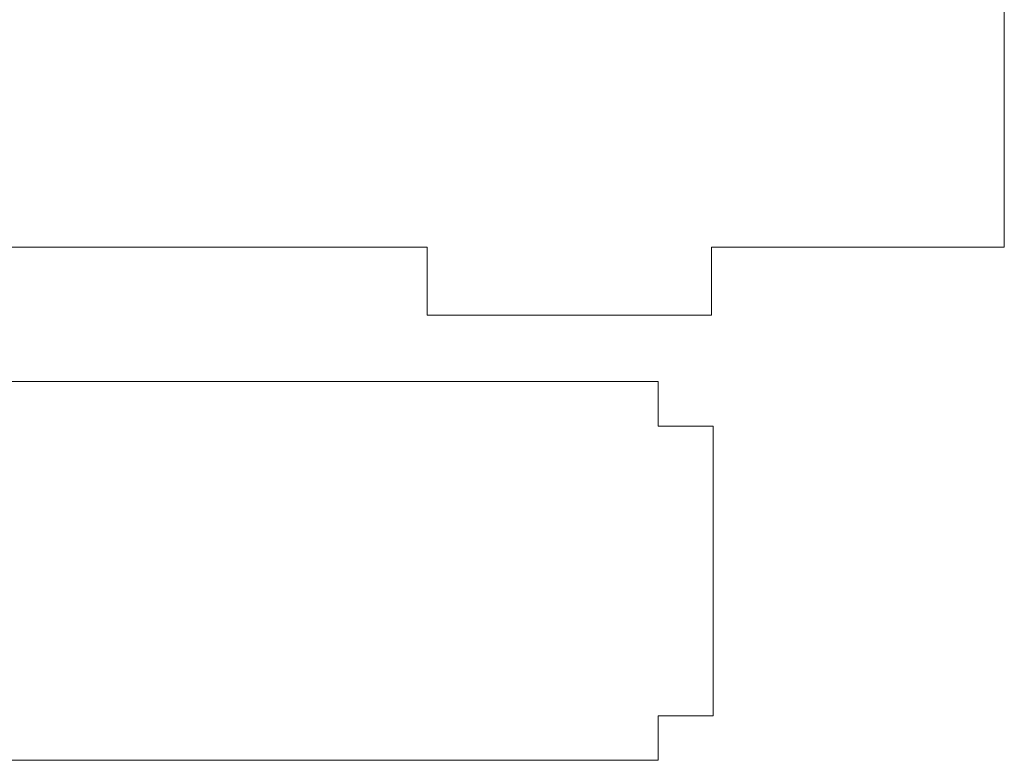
# Model space of a CAD drawing. Header units: millimetres. Extents: x -285 to 176, y -252 to 158.
# Tile 55 of 256: x -227 to -175, y -26 to 13. Entities that reach past the tile are written whole.
import ezdxf

# ---------------------------------------------------------------- set-up
doc = ezdxf.new("R2010")
doc.units = ezdxf.units.MM
doc.header["$MEASUREMENT"] = 0
doc.layers.add('Layer 1', color=7, linetype='Continuous')

msp = doc.modelspace()

# ---------------------------------------------------------------- linework, layer by layer
at = {"layer": 'Layer 1', "color": 1, "lineweight": 9}
for points in [[(-263.8512, 0.94), (-263.8512, 0.94), (-278.8302, 0.94), (-278.8302, 0.94), (-278.8302, 0.94), (-278.8302, 0.94), (-278.8302, 71.3439), (-278.8302, 71.3439), (-278.8302, 71.3439), (-278.8302, 71.3439), (-174.8278, 71.3439), (-174.8278, 71.3439), (-174.8278, 71.3439), (-174.8278, 71.3439), (-174.8278, 0.94), (-174.8278, 0.94), (-174.8278, 0.94), (-174.8278, 0.94), (-190.3006, 0.94), (-190.3006, 0.94), (-190.3006, 0.94), (-190.3006, 0.94), (-190.3006, -2.6583), (-190.3006, -2.6583), (-190.3006, -2.6583), (-190.3006, -2.6583), (-205.3007, -2.6583), (-205.3007, -2.6583), (-205.3007, -2.6583), (-205.3007, -2.6583), (-205.3007, 0.94), (-205.3007, 0.94), (-205.3007, 0.94), (-205.3007, 0.94), (-248.8511, 0.94), (-248.8511, 0.94), (-248.8511, 0.94), (-248.8511, 0.94), (-248.8511, -2.6583), (-248.8511, -2.6583), (-248.8511, -2.6583), (-248.8511, -2.6583), (-263.8512, -2.6583), (-263.8512, -2.6583), (-263.8512, -2.6583), (-263.8512, -2.6583), (-263.8512, 0.94), (-263.8512, 0.94)], [(-193.1158, -8.5179), (-193.1158, -8.5179), (-190.2054, -8.5179), (-190.2054, -8.5179), (-190.2054, -8.5179), (-190.2054, -8.5179), (-190.2054, -23.8179), (-190.2054, -23.8179), (-190.2054, -23.8179), (-190.2054, -23.8179), (-193.1158, -23.8179), (-193.1158, -23.8179), (-193.1158, -23.8179), (-193.1158, -23.8179), (-193.1158, -26.1674), (-193.1158, -26.1674), (-193.1158, -26.1674), (-193.1158, -26.1674), (-256.1148, -26.1674), (-256.1148, -26.1674), (-256.1148, -26.1674), (-256.1148, -26.1674), (-256.1148, -23.8179), (-256.1148, -23.8179), (-256.1148, -23.8179), (-256.1148, -23.8179), (-259.0534, -23.8179), (-259.0534, -23.8179), (-259.0534, -23.8179), (-259.0534, -23.8179), (-259.0534, -8.5179), (-259.0534, -8.5179), (-259.0534, -8.5179), (-259.0534, -8.5179), (-256.1148, -8.5179), (-256.1148, -8.5179), (-256.1148, -8.5179), (-256.1148, -8.5179), (-256.1148, -6.1684), (-256.1148, -6.1684), (-256.1148, -6.1684), (-256.1148, -6.1684), (-193.1158, -6.1684), (-193.1158, -6.1684), (-193.1158, -6.1684), (-193.1158, -6.1684), (-193.1158, -8.5179), (-193.1158, -8.5179)]]:
    msp.add_open_spline(points, degree=3, knots=[0, 0, 0, 0, 0.0769231, 0.0769231, 0.0769231, 0.0769231, 0.1538462, 0.1538462, 0.1538462, 0.1538462, 0.2307692, 0.2307692, 0.2307692, 0.2307692, 0.3076923, 0.3076923, 0.3076923, 0.3076923, 0.3846154, 0.3846154, 0.3846154, 0.3846154, 0.4615385, 0.4615385, 0.4615385, 0.4615385, 0.5384615, 0.5384615, 0.5384615, 0.5384615, 0.6153846, 0.6153846, 0.6153846, 0.6153846, 0.6923077, 0.6923077, 0.6923077, 0.6923077, 0.7692308, 0.7692308, 0.7692308, 0.7692308, 0.8461538, 0.8461538, 0.8461538, 0.8461538, 1, 1, 1, 1], dxfattribs=at)

doc.saveas('drawing.dxf')
